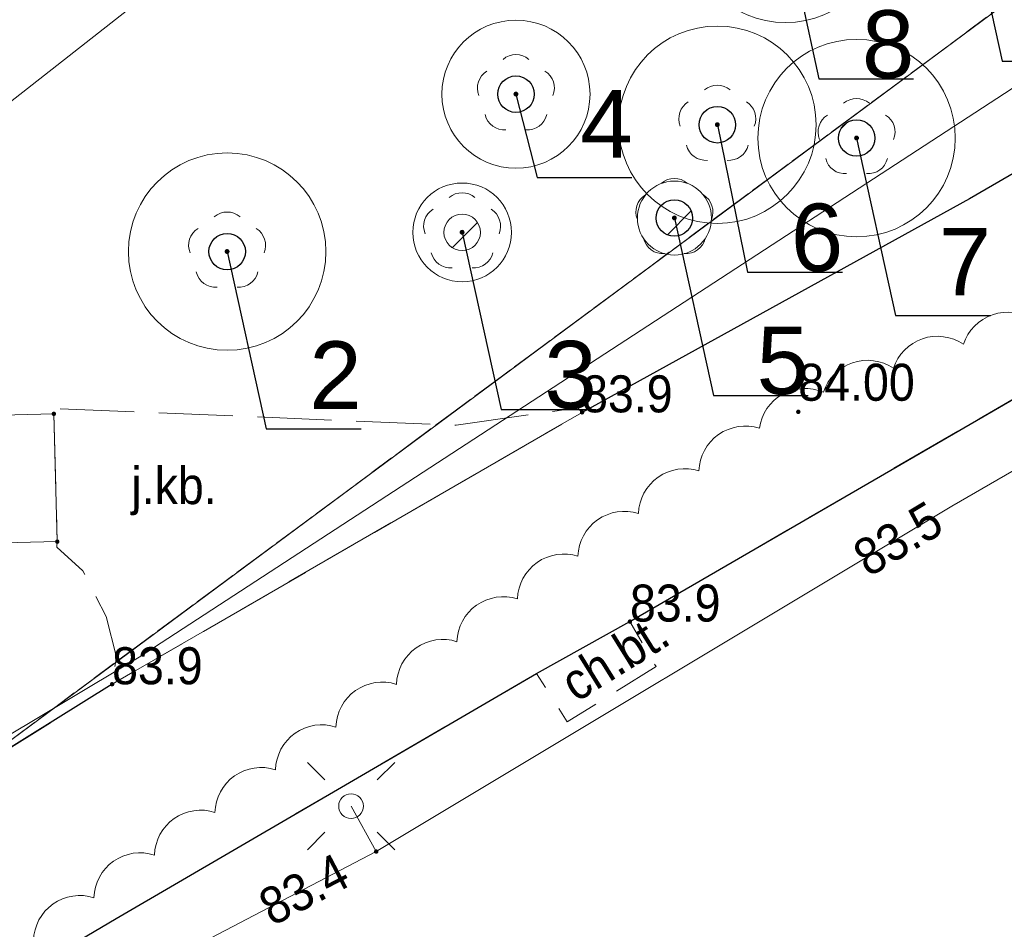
# Model space of a CAD drawing. Header units: metres. Extents: x 6540907 to 6541833, y 5893434 to 5894895.
# Tile 4 of 256: x 6540947 to 6540967, y 5893570 to 5893589. Entities that reach past the tile are written whole.
import ezdxf
from ezdxf import colors
from ezdxf.entities.mleader import LeaderData, LeaderLine
from ezdxf.enums import TextEntityAlignment as Align
from ezdxf.math import Vec2, Vec3

# ---------------------------------------------------------------- set-up
doc = ezdxf.new("R2010")
doc.units = ezdxf.units.M
doc.header["$MEASUREMENT"] = 0
for name, pattern in [('1.0_0.5', [1.5, 1, -0.5]), ('1.5_0.5', [2, 1.5, -0.5]), ('219-500', [0, 0]), ('egug-500', [1, 0.5, -0.5])]:
    doc.linetypes.add(name, pattern=pattern)
doc.layers.get('0').update_dxf_attribs({"color": 2, "linetype": 'CONTINUOUS', "lineweight": 5})
for name, color, linetype, lineweight in [('218-kontur użytku gruntowego', 251, 'CONTINUOUS', 9), ('219-działka ewidencyjna', 152, 'CONTINUOUS', 18), ('chodnik', 251, 'CONTINUOUS', 9), ('chodnik-Atr17', 251, 'CONTINUOUS', 9), ('drzewo liściaste', 251, 'CONTINUOUS', 9), ('jezdnia', 251, 'CONTINUOUS', 9), ('jezdnia-Atr17', 251, 'CONTINUOUS', 9), ('krawężnik', 251, 'CONTINUOUS', 9), ('latarnia', 251, 'CONTINUOUS', 9), ('pikieta naturalna', 251, 'CONTINUOUS', 9), ('pikieta naturalna-Atr2', 251, 'CONTINUOUS', 9), ('pikieta sztuczna', 251, 'CONTINUOUS', 9), ('pikieta sztuczna-Atr2', 251, 'CONTINUOUS', 9), ('pomost lub molo', 251, 'CONTINUOUS', 9), ('przewód elektroenergetyczny podziemny', 251, 'CONTINUOUS', 9), ('rzędna', 251, 'CONTINUOUS', 9), ('rzędna-Atr2', 251, 'CONTINUOUS', 9), ('woda stojąca', 251, 'CONTINUOUS', 9), ('z_g_drzewa do usuniecia', 10, 'CONTINUOUS', 20), ('z_i_drzewa_liściste_korony', 66, 'CONTINUOUS', 20), ('z_i_drzewa_opis', 7, 'CONTINUOUS', 25)]:
    doc.layers.add(name, color=color, linetype=linetype, lineweight=lineweight)
doc.layers.add('z_i_masywy_grupy', color=7, linetype='CONTINUOUS', lineweight=13, true_color=0x7f926c)
doc.styles.add('Opisowy', font='arial.ttf')
doc.styles.get("Standard").update_dxf_attribs({"font": 'Arial', "width": 0.75})

# ---------------------------------------------------------------- blocks, each defined once
blk = doc.blocks.new('PW01')
at = {"linetype": 'Continuous', "lineweight": 13}
h = blk.add_hatch(color=0, dxfattribs=at)
edge = h.paths.add_edge_path()
edge.add_arc((0, 0), 0.045, 0, 360)
blk = doc.blocks.new('SM01')
at = {"color": 0, "linetype": 'Continuous', "lineweight": 13}
for p, q in [((-0.53, 0.531), (-0.883, 0.884)), ((0.531, 0.531), (0.884, 0.884)), ((-0.53, -0.53), (-0.883, -0.883)), ((0.531, -0.53), (0.884, -0.883))]:
    blk.add_line(p, q, dxfattribs=at)
blk.add_circle((0, 0), 0.25, dxfattribs=at)
blk = doc.blocks.new('OP021')
at = {"linetype": 'Continuous', "lineweight": 13}
h = blk.add_hatch(color=0, dxfattribs=at)
edge = h.paths.add_edge_path()
edge.add_arc((0, 0), 0.05, 0, 360)
at = {"color": 0, "linetype": 'Continuous', "lineweight": 13}
for centre, start, end in [((0, 0.4), 49.272, 130.728), ((-0.38, 0.124), 121.308, 202.548), ((0.38, 0.124), 337.452, 58.692), ((-0.235, -0.324), 193.221, 274.871), ((0.235, -0.324), 265.129, 346.779)]:
    blk.add_arc(centre, 0.4, start, end, dxfattribs=at)
blk = doc.blocks.new('_None')
blk = doc.blocks.new('punkt')
h = blk.add_hatch()
h.set_pattern_fill('ANSI32', color=256, scale=0.2)
h.set_pattern_definition([(45, (-4781848.87, -5644337.08), (-1.34703841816, 1.34703841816), []), (45, (-4781847.972, -5644337.08), (-1.34703841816, 1.34703841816), [])])
edge = h.paths.add_edge_path()
edge.add_arc((0, 0), 0.243, 0, 360)
blk.add_circle((0, 0), 0.243)

msp = doc.modelspace()

# ---------------------------------------------------------------- linework, layer by layer
at = {"layer": '218-kontur użytku gruntowego', "linetype": 'egug-500', "lineweight": 18, "flags": 128}
for points in [[(6540986.55, 5893603.823), (6540919.14, 5893553.873)], [(6540919.14, 5893553.873), (6540986.55, 5893603.823)]]:
    msp.add_lwpolyline(points, dxfattribs=at)
at = {"layer": '219-działka ewidencyjna', "linetype": '219-500', "lineweight": 18, "flags": 128}
msp.add_lwpolyline([(6540986.55, 5893603.823), (6540919.14, 5893553.873)], dxfattribs=at)
at = {"layer": 'chodnik', "linetype": '1.0_0.5', "lineweight": 18, "flags": 128}
msp.add_lwpolyline([(6540959.24, 5893576.693), (6540957.35, 5893575.643), (6540957.97, 5893574.663), (6540959.77, 5893575.783)], close=True, dxfattribs=at)
at = {"layer": 'jezdnia', "linetype": '1.5_0.5', "lineweight": 18, "flags": 128}
for points in [[(6540921.23, 5893551.933), (6540924.81, 5893548.553), (6540929.08, 5893553.073), (6540942.44, 5893566.903), (6540948.83, 5893570.673), (6540957.35, 5893575.643), (6540959.24, 5893576.693), (6540967.4, 5893581.433), (6540969.59, 5893582.733), (6540972.14, 5893584.133), (6540973.93, 5893585.133), (6540977.19, 5893587.023), (6540983.03, 5893590.913), (6540987.16, 5893594.463), (6540988.5, 5893595.803), (6540993.97, 5893601.253), (6540998.31, 5893606.163), (6541001.31, 5893610.353), (6541002.44, 5893611.973), (6541003.89, 5893613.983), (6541005.24, 5893615.203), (6541007.68, 5893616.123), (6541010.72, 5893616.493), (6541014.25, 5893615.853), (6541018.77, 5893614.053), (6541020.68, 5893616.033), (6541015.79, 5893620.743), (6541014.35, 5893622.973), (6541014.44, 5893625.493), (6541015.79, 5893627.063), (6541031.2, 5893636.723), (6541029.11, 5893639.573), (6541014.27, 5893631.143), (6541013.09, 5893631.253), (6541012.73, 5893632.283), (6541014.9, 5893639.033), (6541015.56, 5893640.763), (6541016.28, 5893642.473), (6541018.17, 5893645.953), (6541014.81, 5893647.663), (6541010.45, 5893637.273), (6541005.96, 5893626.093), (6541002.87, 5893619.843), (6540997.93, 5893612.263), (6540994.91, 5893608.243), (6540988.4, 5893601.173), (6540982.23, 5893595.403), (6540975.63, 5893590.783), (6540966.12, 5893585.263), (6540958.27, 5893580.933), (6540948.75, 5893575.423), (6540936.8, 5893567.973), (6540932.82, 5893564.933)], [(6540947.57, 5893580.903), (6540947.64, 5893578.313), (6540947.63, 5893578.203), (6540948.16, 5893577.723), (6540948.63, 5893576.793), (6540948.84, 5893575.973), (6540948.75, 5893575.423), (6540958.27, 5893580.933), (6540958.18, 5893581.023), (6540955.72, 5893580.673), (6540947.56, 5893581.013)]]:
    msp.add_lwpolyline(points, close=True, dxfattribs=at)
at = {"layer": 'krawężnik', "linetype": 'Continuous', "lineweight": 25, "flags": 128}
for points in [[(6541014.81, 5893647.663), (6541010.45, 5893637.273), (6541005.96, 5893626.093), (6541002.87, 5893619.843), (6540997.93, 5893612.263), (6540994.91, 5893608.243), (6540988.4, 5893601.173), (6540982.23, 5893595.403), (6540975.63, 5893590.783), (6540966.12, 5893585.263), (6540958.27, 5893580.933)], [(6540924.81, 5893548.553), (6540929.08, 5893553.073), (6540942.44, 5893566.903), (6540948.83, 5893570.673), (6540957.35, 5893575.643), (6540959.24, 5893576.693), (6540967.4, 5893581.433), (6540969.59, 5893582.733), (6540972.14, 5893584.133), (6540973.93, 5893585.133), (6540977.19, 5893587.023), (6540983.03, 5893590.913), (6540987.16, 5893594.463), (6540988.5, 5893595.803), (6540993.97, 5893601.253), (6540998.31, 5893606.163), (6541001.31, 5893610.353), (6541002.44, 5893611.973), (6541003.89, 5893613.983), (6541005.24, 5893615.203), (6541007.68, 5893616.123), (6541010.72, 5893616.493), (6541014.25, 5893615.853), (6541018.77, 5893614.053)], [(6540948.75, 5893575.423), (6540936.8, 5893567.973), (6540932.82, 5893564.933), (6540921.23, 5893551.933)]]:
    msp.add_lwpolyline(points, dxfattribs=at)
at = {"layer": 'pomost lub molo', "linetype": 'Continuous', "lineweight": 18, "flags": 128}
for points in [[(6540947.64, 5893578.313), (6540947.57, 5893580.903), (6540920.64, 5893580.213), (6540907.06, 5893579.85)], [(6540907.06, 5893577.29), (6540920.62, 5893577.643), (6540947.64, 5893578.313)]]:
    msp.add_lwpolyline(points, dxfattribs=at)
at = {"layer": 'przewód elektroenergetyczny podziemny', "linetype": 'Continuous', "lineweight": 18, "flags": 128}
for points in [[(6540949.3, 5893575.973), (6540983.91, 5893598.533), (6540995.37, 5893610.173), (6541000.93, 5893619.413), (6541019.64, 5893635.093)], [(6540953.59, 5893572.953), (6540954.1, 5893572.033), (6540965.76, 5893579.033), (6540967.15, 5893579.833), (6540968.86, 5893579.673), (6540971.41, 5893581.263), (6540972.95, 5893583.193), (6540974.46, 5893584.073), (6540976.09, 5893585.773), (6540978.74, 5893586.783), (6540981.03, 5893588.543), (6540984.37, 5893589.993), (6540988.17, 5893593.093), (6540990.95, 5893595.373), (6540992.77, 5893597.893), (6540995.48, 5893600.373), (6540998.04, 5893603.413), (6540997.07, 5893604.133)], [(6540927.02, 5893559.333), (6540931.21, 5893565.173), (6540931.69, 5893565.473), (6540935.23, 5893567.543), (6540949.3, 5893575.973)], [(6540916.99, 5893539.103), (6540916.14, 5893539.713), (6540923.76, 5893548.613), (6540925.86, 5893548.813), (6540935.31, 5893558.673), (6540939.01, 5893562.573), (6540943.19, 5893566.323), (6540954.1, 5893572.033), (6540953.59, 5893572.953)]]:
    msp.add_lwpolyline(points, dxfattribs=at)
at = {"layer": 'woda stojąca', "linetype": 'Continuous', "lineweight": 18, "flags": 128}
msp.add_lwpolyline([(6540907.06, 5893551.52), (6540908.8, 5893553.343), (6540915.93, 5893559.893), (6540921.96, 5893564.723), (6540933.44, 5893577.593), (6540944.84, 5893585.783), (6540956.32, 5893594.783), (6540968.69, 5893605.193), (6540976.33, 5893611.183), (6540989.91, 5893626.723), (6540994.84, 5893634.553), (6541002.18, 5893649.033), (6541014.56, 5893655.533), (6541020.38, 5893659.203), (6541022.69, 5893664.113), (6541025.77, 5893665.143), (6541033.93, 5893669.823), (6541046.31, 5893678.023), (6541063.19, 5893689.683), (6541068.21, 5893694.263), (6541072.59, 5893699.483), (6541074.57, 5893702.573), (6541086.39, 5893706.053)], dxfattribs=at)
at = {"layer": 'z_g_drzewa do usuniecia', "linetype": 'Continuous'}
msp.add_circle((6540955.841, 5893584.581), 1, dxfattribs=at)
at = {"layer": 'z_i_drzewa_liściste_korony', "linetype": 'Continuous'}
for centre, radius in [((6540962.391, 5893590.831), 2), ((6540956.931, 5893587.381), 1.5), ((6540961.011, 5893586.761), 2), ((6540963.831, 5893586.491), 2), ((6540951.081, 5893584.191), 2), ((6540960.141, 5893584.871), 0.75)]:
    msp.add_circle(centre, radius, dxfattribs=at)
at = {"layer": 'z_i_masywy_grupy', "linetype": 'Continuous'}
msp.add_lwpolyline([(6540967.415, 5893582.799, 0.5), (6540965.996, 5893582.313, 0.5), (6540964.577, 5893581.826, 0.5), (6540963.159, 5893581.34, 0.5), (6540961.864, 5893580.61, 0.5), (6540960.638, 5893579.745, 0.5), (6540959.413, 5893578.881, 0.5), (6540958.187, 5893578.016, 0.5), (6540956.961, 5893577.151, 0.5), (6540955.736, 5893576.286, 0.5), (6540954.51, 5893575.421, 0.5), (6540953.285, 5893574.556, 0.5), (6540952.059, 5893573.691, 0.5), (6540950.834, 5893572.826, 0.5), (6540949.608, 5893571.962, 0.5), (6540948.382, 5893571.097, 0.5), (6540947.157, 5893570.232, 0.5)], format="xyb", dxfattribs=at)

# ---------------------------------------------------------------- block references
at = {"layer": 'drzewo liściaste', "linetype": 'Continuous', "lineweight": 18}
for p in [(6540956.93, 5893587.383), (6540956.93, 5893587.383), (6540956.93, 5893587.383), (6540961.01, 5893586.763), (6540961.01, 5893586.763), (6540961.01, 5893586.763), (6540963.83, 5893586.493), (6540963.83, 5893586.493), (6540963.83, 5893586.493), (6540960.14, 5893584.873), (6540960.14, 5893584.873), (6540960.14, 5893584.873), (6540955.84, 5893584.583), (6540955.84, 5893584.583), (6540955.84, 5893584.583), (6540951.08, 5893584.193), (6540951.08, 5893584.193), (6540951.08, 5893584.193)]:
    msp.add_blockref('OP021', p, dxfattribs=at)
at = {"layer": 'latarnia', "linetype": 'Continuous', "lineweight": 18}
msp.add_blockref('SM01', (6540953.59, 5893572.953), dxfattribs=at)
at = {"layer": 'pikieta naturalna', "linetype": 'Continuous', "lineweight": 13}
for p in [(6540958.27, 5893580.933), (6540959.24, 5893576.693), (6540948.75, 5893575.423)]:
    msp.add_blockref('PW01', p, dxfattribs=at)
at = {"layer": 'pikieta sztuczna', "linetype": 'Continuous', "lineweight": 13}
for p in [(6540947.57, 5893580.903), (6540962.65, 5893580.943), (6540947.64, 5893578.313)]:
    msp.add_blockref('PW01', p, dxfattribs=at)
at = {"layer": 'rzędna', "linetype": 'Continuous', "lineweight": 18}
msp.add_blockref('PW01', (6540954.1, 5893572.033), dxfattribs=at)
at = {"layer": 'z_g_drzewa do usuniecia', "ltscale": 0.01, "xscale": 1.520278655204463, "yscale": 1.520278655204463, "zscale": 1.520278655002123}
msp.add_blockref('punkt', (6540955.841, 5893584.581), dxfattribs=at)
at = {"layer": 'z_i_drzewa_opis', "ltscale": 0.01, "xscale": 1.520278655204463, "yscale": 1.520278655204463, "zscale": 1.520278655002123}
for p in [(6540956.931, 5893587.381), (6540961.011, 5893586.761), (6540963.831, 5893586.491), (6540960.141, 5893584.871), (6540951.081, 5893584.191)]:
    msp.add_blockref('punkt', p, dxfattribs=at)

# ---------------------------------------------------------------- texts
at = {"layer": 'chodnik-Atr17', "width": 0.9}
msp.add_text('ch.bt.', height=0.75, rotation=31.891, dxfattribs=at).set_placement((6540958.15, 5893575.043))
at = {"layer": 'jezdnia-Atr17', "width": 0.9}
msp.add_text('j.kb.', height=0.75, dxfattribs=at).set_placement((6540949.14, 5893579.073))
at = {"layer": 'pikieta naturalna-Atr2', "width": 0.9}
for p in [(6540958.27, 5893580.933), (6540959.24, 5893576.693), (6540948.75, 5893575.423)]:
    msp.add_text('83.9', height=0.75, dxfattribs=at).set_placement(p)
at = {"layer": 'pikieta sztuczna-Atr2', "width": 0.9}
msp.add_text('84.00', height=0.75, dxfattribs=at).set_placement((6540962.65, 5893580.943), align=Align.BOTTOM_LEFT)
at = {"layer": 'rzędna-Atr2', "width": 0.9}
for s, rotation, p in [('83.5', 30.978, (6540963.88, 5893577.903)), ('83.4', 27.626, (6540951.82, 5893570.843))]:
    msp.add_text(s, height=0.75, rotation=rotation, dxfattribs=at).set_placement(p, align=Align.MIDDLE_LEFT)

# ---------------------------------------------------------------- leaders
at = {"layer": 'z_g_drzewa do usuniecia'}
ml = msp.add_multileader_mtext('Standard', dxfattribs=at)
ml.set_content('3', color=256, style='Opisowy')
ml.set_leader_properties()
ml.set_arrow_properties(name='NONE')
ml.build(insert=Vec2(0, 0))
ml.multileader.update_dxf_attribs({"has_dogleg": 0, "text_left_attachment_type": 6, "text_right_attachment_type": 5, "text_top_attachment_type": 0, "text_bottom_attachment_type": 0, "dogleg_length": 1.914, "arrow_head_size": 7.005})
ctx = ml.context
ctx.base_point, ctx.char_height, ctx.arrow_head_size, ctx.landing_gap_size, ctx.plane_origin = Vec3(6540956.63, 5893580.988), 1.368, 7.005, 0.876, Vec3(6540949.258, 5893576.604)
ctx.left_attachment, ctx.right_attachment, ctx.attachment_type = 6, 5, 2
notes = []
notes.append((ctx, [(1, (1, 1, 0), (6540953.589, 5893580.988), (1, 0), 3.041, [(0, [(6540955.841, 5893584.581), (6540956.63, 5893580.988), (6540956.63, 5893580.988), (6540956.63, 5893580.988), (6540956.63, 5893580.988), (6540956.63, 5893580.988), (6540956.63, 5893580.988), (6540956.63, 5893580.988), (6540956.63, 5893580.988), (6540956.63, 5893580.988), (6540956.63, 5893580.988), (6540956.63, 5893580.988), (6540956.63, 5893580.988), (6540956.63, 5893580.988), (6540956.63, 5893580.988), (6540956.63, 5893580.988), (6540956.63, 5893580.988), (6540956.63, 5893580.988), (6540956.63, 5893580.988), (6540956.63, 5893580.988), (6540956.63, 5893580.988), (6540956.63, 5893580.988), (6540956.63, 5893580.988), (6540956.63, 5893580.988), (6540956.63, 5893580.988), (6540956.63, 5893580.988), (6540956.63, 5893580.988), (6540956.63, 5893580.988), (6540956.63, 5893580.988), (6540956.63, 5893580.988), (6540956.63, 5893580.988), (6540956.63, 5893580.988), (6540956.63, 5893580.988), (6540956.63, 5893580.988), (6540956.63, 5893580.988), (6540956.63, 5893580.988), (6540956.63, 5893580.988), (6540956.63, 5893580.988), (6540956.63, 5893580.988), (6540956.63, 5893580.988), (6540956.63, 5893580.988), (6540956.63, 5893580.988), (6540956.63, 5893580.988), (6540956.63, 5893580.988), (6540956.63, 5893580.988), (6540956.63, 5893580.988), (6540956.63, 5893580.988), (6540956.63, 5893580.988), (6540956.63, 5893580.988), (6540956.63, 5893580.988), (6540956.63, 5893580.988), (6540956.63, 5893580.988), (6540956.63, 5893580.988), (6540956.63, 5893580.988), (6540956.63, 5893580.988), (6540956.63, 5893580.988), (6540956.63, 5893580.988), (6540956.63, 5893580.988), (6540956.63, 5893580.988), (6540956.63, 5893580.988), (6540956.63, 5893580.988), (6540956.63, 5893580.988), (6540956.63, 5893580.988), (6540956.63, 5893580.988), (6540956.63, 5893580.988), (6540956.63, 5893580.988), (6540956.63, 5893580.988), (6540956.63, 5893580.988), (6540956.63, 5893580.988), (6540956.63, 5893580.988), (6540956.63, 5893580.988), (6540956.63, 5893580.988), (6540956.63, 5893580.988), (6540956.63, 5893580.988), (6540956.63, 5893580.988), (6540956.63, 5893580.988), (6540956.63, 5893580.988), (6540956.63, 5893580.988), (6540956.63, 5893580.988), (6540956.63, 5893580.988), (6540956.63, 5893580.988), (6540956.63, 5893580.988), (6540956.63, 5893580.988), (6540956.63, 5893580.988), (6540956.63, 5893580.988), (6540956.63, 5893580.988), (6540956.63, 5893580.988), (6540956.63, 5893580.988), (6540956.63, 5893580.988), (6540956.63, 5893580.988), (6540956.63, 5893580.988), (6540956.63, 5893580.988), (6540956.63, 5893580.988), (6540956.63, 5893580.988), (6540956.63, 5893580.988), (6540956.63, 5893580.988), (6540956.63, 5893580.988), (6540956.63, 5893580.988), (6540956.63, 5893580.988), (6540956.63, 5893580.988), (6540956.63, 5893580.988), (6540956.63, 5893580.988), (6540956.63, 5893580.988), (6540956.63, 5893580.988), (6540956.63, 5893580.988), (6540956.63, 5893580.988), (6540956.63, 5893580.988), (6540956.63, 5893580.988), (6540956.63, 5893580.988), (6540956.63, 5893580.988), (6540956.63, 5893580.988), (6540956.63, 5893580.988), (6540956.63, 5893580.988), (6540956.63, 5893580.988), (6540956.63, 5893580.988), (6540956.63, 5893580.988), (6540956.63, 5893580.988), (6540956.63, 5893580.988), (6540956.63, 5893580.988), (6540956.63, 5893580.988), (6540956.63, 5893580.988), (6540956.63, 5893580.988), (6540956.63, 5893580.988), (6540956.63, 5893580.988), (6540956.63, 5893580.988), (6540956.63, 5893580.988)], 256, [])])]))
ctx.mtext.insert, ctx.mtext.flow_direction = Vec3(6540957.505, 5893582.381), 5
at = {"layer": 'z_i_drzewa_opis'}
ml = msp.add_multileader_mtext('Standard', dxfattribs=at)
ml.set_content('9', color=256, style='Opisowy')
ml.set_leader_properties()
ml.set_arrow_properties(name='NONE')
ml.build(insert=Vec2(0, 0))
ml.multileader.update_dxf_attribs({"has_dogleg": 0, "text_left_attachment_type": 6, "text_right_attachment_type": 5, "text_top_attachment_type": 0, "text_bottom_attachment_type": 0, "dogleg_length": 1.914, "arrow_head_size": 7.005})
ctx = ml.context
ctx.base_point, ctx.char_height, ctx.arrow_head_size, ctx.landing_gap_size, ctx.plane_origin = Vec3(6540966.78, 5893588.048), 1.368, 7.005, 0.876, Vec3(6540959.408, 5893583.664)
ctx.left_attachment, ctx.right_attachment, ctx.attachment_type = 6, 5, 2
notes.append((ctx, [(1, (1, 1, 0), (6540963.739, 5893588.048), (1, 0), 3.041, [(0, [(6540965.991, 5893591.641), (6540966.78, 5893588.048), (6540966.78, 5893588.048), (6540966.78, 5893588.048), (6540966.78, 5893588.048), (6540966.78, 5893588.048), (6540966.78, 5893588.048), (6540966.78, 5893588.048), (6540966.78, 5893588.048), (6540966.78, 5893588.048), (6540966.78, 5893588.048), (6540966.78, 5893588.048), (6540966.78, 5893588.048), (6540966.78, 5893588.048), (6540966.78, 5893588.048), (6540966.78, 5893588.048), (6540966.78, 5893588.048), (6540966.78, 5893588.048), (6540966.78, 5893588.048), (6540966.78, 5893588.048), (6540966.78, 5893588.048), (6540966.78, 5893588.048), (6540966.78, 5893588.048), (6540966.78, 5893588.048), (6540966.78, 5893588.048), (6540966.78, 5893588.048), (6540966.78, 5893588.048), (6540966.78, 5893588.048), (6540966.78, 5893588.048), (6540966.78, 5893588.048), (6540966.78, 5893588.048), (6540966.78, 5893588.048), (6540966.78, 5893588.048), (6540966.78, 5893588.048), (6540966.78, 5893588.048), (6540966.78, 5893588.048), (6540966.78, 5893588.048), (6540966.78, 5893588.048), (6540966.78, 5893588.048), (6540966.78, 5893588.048), (6540966.78, 5893588.048), (6540966.78, 5893588.048), (6540966.78, 5893588.048), (6540966.78, 5893588.048), (6540966.78, 5893588.048), (6540966.78, 5893588.048), (6540966.78, 5893588.048), (6540966.78, 5893588.048), (6540966.78, 5893588.048), (6540966.78, 5893588.048), (6540966.78, 5893588.048), (6540966.78, 5893588.048), (6540966.78, 5893588.048), (6540966.78, 5893588.048), (6540966.78, 5893588.048), (6540966.78, 5893588.048), (6540966.78, 5893588.048), (6540966.78, 5893588.048), (6540966.78, 5893588.048), (6540966.78, 5893588.048), (6540966.78, 5893588.048), (6540966.78, 5893588.048), (6540966.78, 5893588.048), (6540966.78, 5893588.048), (6540966.78, 5893588.048), (6540966.78, 5893588.048), (6540966.78, 5893588.048), (6540966.78, 5893588.048), (6540966.78, 5893588.048), (6540966.78, 5893588.048), (6540966.78, 5893588.048), (6540966.78, 5893588.048), (6540966.78, 5893588.048), (6540966.78, 5893588.048), (6540966.78, 5893588.048), (6540966.78, 5893588.048), (6540966.78, 5893588.048), (6540966.78, 5893588.048), (6540966.78, 5893588.048), (6540966.78, 5893588.048), (6540966.78, 5893588.048), (6540966.78, 5893588.048), (6540966.78, 5893588.048), (6540966.78, 5893588.048), (6540966.78, 5893588.048), (6540966.78, 5893588.048), (6540966.78, 5893588.048), (6540966.78, 5893588.048), (6540966.78, 5893588.048), (6540966.78, 5893588.048), (6540966.78, 5893588.048), (6540966.78, 5893588.048), (6540966.78, 5893588.048), (6540966.78, 5893588.048), (6540966.78, 5893588.048), (6540966.78, 5893588.048), (6540966.78, 5893588.048), (6540966.78, 5893588.048), (6540966.78, 5893588.048), (6540966.78, 5893588.048), (6540966.78, 5893588.048), (6540966.78, 5893588.048), (6540966.78, 5893588.048), (6540966.78, 5893588.048), (6540966.78, 5893588.048), (6540966.78, 5893588.048), (6540966.78, 5893588.048), (6540966.78, 5893588.048), (6540966.78, 5893588.048), (6540966.78, 5893588.048), (6540966.78, 5893588.048), (6540966.78, 5893588.048), (6540966.78, 5893588.048), (6540966.78, 5893588.048), (6540966.78, 5893588.048), (6540966.78, 5893588.048), (6540966.78, 5893588.048), (6540966.78, 5893588.048), (6540966.78, 5893588.048), (6540966.78, 5893588.048), (6540966.78, 5893588.048), (6540966.78, 5893588.048), (6540966.78, 5893588.048), (6540966.78, 5893588.048), (6540966.78, 5893588.048), (6540966.78, 5893588.048)], 256, [])])]))
ctx.mtext.insert, ctx.mtext.flow_direction = Vec3(6540967.655, 5893589.44), 5
ml = msp.add_multileader_mtext('Standard', dxfattribs=at)
ml.set_content('8', color=256, style='Opisowy')
ml.set_leader_properties()
ml.set_arrow_properties(name='NONE')
ml.build(insert=Vec2(0, 0))
ml.multileader.update_dxf_attribs({"has_dogleg": 0, "text_left_attachment_type": 6, "text_right_attachment_type": 5, "text_top_attachment_type": 0, "text_bottom_attachment_type": 0, "dogleg_length": 1.914, "arrow_head_size": 7.005})
ctx = ml.context
ctx.base_point, ctx.char_height, ctx.arrow_head_size, ctx.landing_gap_size, ctx.plane_origin = Vec3(6540963.063, 5893587.69), 1.368, 7.005, 0.876, Vec3(6540955.808, 5893582.854)
ctx.left_attachment, ctx.right_attachment, ctx.attachment_type = 6, 5, 2
notes.append((ctx, [(1, (1, 1, 0), (6540960.022, 5893587.69), (1, 0), 3.041, [(0, [(6540962.391, 5893590.831), (6540963.063, 5893587.69), (6540963.063, 5893587.69), (6540963.063, 5893587.69), (6540963.063, 5893587.69), (6540963.063, 5893587.69), (6540963.063, 5893587.69), (6540963.063, 5893587.69), (6540963.063, 5893587.69), (6540963.063, 5893587.69), (6540963.063, 5893587.69), (6540963.063, 5893587.69), (6540963.063, 5893587.69), (6540963.063, 5893587.69), (6540963.063, 5893587.69), (6540963.063, 5893587.69), (6540963.063, 5893587.69), (6540963.063, 5893587.69), (6540963.063, 5893587.69), (6540963.063, 5893587.69), (6540963.063, 5893587.69), (6540963.063, 5893587.69), (6540963.063, 5893587.69), (6540963.063, 5893587.69), (6540963.063, 5893587.69), (6540963.063, 5893587.69), (6540963.063, 5893587.69), (6540963.063, 5893587.69), (6540963.063, 5893587.69), (6540963.063, 5893587.69), (6540963.063, 5893587.69), (6540963.063, 5893587.69), (6540963.063, 5893587.69), (6540963.063, 5893587.69), (6540963.063, 5893587.69), (6540963.063, 5893587.69), (6540963.063, 5893587.69), (6540963.063, 5893587.69), (6540963.063, 5893587.69), (6540963.063, 5893587.69), (6540963.063, 5893587.69), (6540963.063, 5893587.69), (6540963.063, 5893587.69), (6540963.063, 5893587.69), (6540963.063, 5893587.69), (6540963.063, 5893587.69), (6540963.063, 5893587.69), (6540963.063, 5893587.69), (6540963.063, 5893587.69), (6540963.063, 5893587.69), (6540963.063, 5893587.69), (6540963.063, 5893587.69), (6540963.063, 5893587.69), (6540963.063, 5893587.69), (6540963.063, 5893587.69), (6540963.063, 5893587.69), (6540963.063, 5893587.69), (6540963.063, 5893587.69), (6540963.063, 5893587.69), (6540963.063, 5893587.69), (6540963.063, 5893587.69), (6540963.063, 5893587.69), (6540963.063, 5893587.69), (6540963.063, 5893587.69), (6540963.063, 5893587.69), (6540963.063, 5893587.69), (6540963.063, 5893587.69), (6540963.063, 5893587.69), (6540963.063, 5893587.69), (6540963.063, 5893587.69), (6540963.063, 5893587.69), (6540963.063, 5893587.69), (6540963.063, 5893587.69), (6540963.063, 5893587.69), (6540963.063, 5893587.69), (6540963.063, 5893587.69), (6540963.063, 5893587.69), (6540963.063, 5893587.69), (6540963.063, 5893587.69), (6540963.063, 5893587.69), (6540963.063, 5893587.69), (6540963.063, 5893587.69), (6540963.063, 5893587.69), (6540963.063, 5893587.69), (6540963.063, 5893587.69), (6540963.063, 5893587.69), (6540963.063, 5893587.69), (6540963.063, 5893587.69), (6540963.063, 5893587.69), (6540963.063, 5893587.69), (6540963.063, 5893587.69), (6540963.063, 5893587.69), (6540963.063, 5893587.69), (6540963.063, 5893587.69), (6540963.063, 5893587.69), (6540963.063, 5893587.69), (6540963.063, 5893587.69), (6540963.063, 5893587.69), (6540963.063, 5893587.69), (6540963.063, 5893587.69), (6540963.063, 5893587.69), (6540963.063, 5893587.69), (6540963.063, 5893587.69), (6540963.063, 5893587.69), (6540963.063, 5893587.69), (6540963.063, 5893587.69), (6540963.063, 5893587.69), (6540963.063, 5893587.69), (6540963.063, 5893587.69), (6540963.063, 5893587.69), (6540963.063, 5893587.69), (6540963.063, 5893587.69), (6540963.063, 5893587.69), (6540963.063, 5893587.69), (6540963.063, 5893587.69), (6540963.063, 5893587.69), (6540963.063, 5893587.69), (6540963.063, 5893587.69), (6540963.063, 5893587.69), (6540963.063, 5893587.69), (6540963.063, 5893587.69), (6540963.063, 5893587.69), (6540963.063, 5893587.69), (6540963.063, 5893587.69), (6540963.063, 5893587.69), (6540963.063, 5893587.69)], 256, [])])]))
ctx.mtext.insert, ctx.mtext.flow_direction = Vec3(6540963.938, 5893589.081), 5
ml = msp.add_multileader_mtext('Standard', dxfattribs=at)
ml.set_content('4', color=256, style='Opisowy')
ml.set_leader_properties()
ml.set_arrow_properties(name='NONE')
ml.build(insert=Vec2(0, 0))
ml.multileader.update_dxf_attribs({"has_dogleg": 0, "text_left_attachment_type": 6, "text_right_attachment_type": 5, "text_top_attachment_type": 0, "text_bottom_attachment_type": 0, "dogleg_length": 1.914, "arrow_head_size": 7.005})
ctx = ml.context
ctx.base_point, ctx.char_height, ctx.arrow_head_size, ctx.landing_gap_size, ctx.plane_origin = Vec3(6540957.358, 5893585.69), 1.368, 7.005, 0.876, Vec3(6540950.348, 5893579.404)
ctx.left_attachment, ctx.right_attachment, ctx.attachment_type = 6, 5, 2
notes.append((ctx, [(1, (1, 1, 0), (6540954.317, 5893585.69), (1, 0), 3.041, [(0, [(6540956.931, 5893587.381), (6540957.358, 5893585.69), (6540957.358, 5893585.69), (6540957.358, 5893585.69), (6540957.358, 5893585.69), (6540957.358, 5893585.69), (6540957.358, 5893585.69), (6540957.358, 5893585.69), (6540957.358, 5893585.69), (6540957.358, 5893585.69), (6540957.358, 5893585.69), (6540957.358, 5893585.69), (6540957.358, 5893585.69), (6540957.358, 5893585.69), (6540957.358, 5893585.69), (6540957.358, 5893585.69), (6540957.358, 5893585.69), (6540957.358, 5893585.69), (6540957.358, 5893585.69), (6540957.358, 5893585.69), (6540957.358, 5893585.69), (6540957.358, 5893585.69), (6540957.358, 5893585.69), (6540957.358, 5893585.69), (6540957.358, 5893585.69), (6540957.358, 5893585.69), (6540957.358, 5893585.69), (6540957.358, 5893585.69), (6540957.358, 5893585.69), (6540957.358, 5893585.69), (6540957.358, 5893585.69), (6540957.358, 5893585.69), (6540957.358, 5893585.69), (6540957.358, 5893585.69), (6540957.358, 5893585.69), (6540957.358, 5893585.69), (6540957.358, 5893585.69), (6540957.358, 5893585.69), (6540957.358, 5893585.69), (6540957.358, 5893585.69), (6540957.358, 5893585.69), (6540957.358, 5893585.69), (6540957.358, 5893585.69), (6540957.358, 5893585.69), (6540957.358, 5893585.69), (6540957.358, 5893585.69), (6540957.358, 5893585.69), (6540957.358, 5893585.69), (6540957.358, 5893585.69), (6540957.358, 5893585.69), (6540957.358, 5893585.69), (6540957.358, 5893585.69), (6540957.358, 5893585.69), (6540957.358, 5893585.69), (6540957.358, 5893585.69), (6540957.358, 5893585.69), (6540957.358, 5893585.69), (6540957.358, 5893585.69), (6540957.358, 5893585.69), (6540957.358, 5893585.69), (6540957.358, 5893585.69), (6540957.358, 5893585.69), (6540957.358, 5893585.69), (6540957.358, 5893585.69), (6540957.358, 5893585.69), (6540957.358, 5893585.69), (6540957.358, 5893585.69), (6540957.358, 5893585.69), (6540957.358, 5893585.69), (6540957.358, 5893585.69), (6540957.358, 5893585.69), (6540957.358, 5893585.69), (6540957.358, 5893585.69), (6540957.358, 5893585.69), (6540957.358, 5893585.69), (6540957.358, 5893585.69), (6540957.358, 5893585.69), (6540957.358, 5893585.69), (6540957.358, 5893585.69), (6540957.358, 5893585.69), (6540957.358, 5893585.69), (6540957.358, 5893585.69), (6540957.358, 5893585.69), (6540957.358, 5893585.69), (6540957.358, 5893585.69), (6540957.358, 5893585.69), (6540957.358, 5893585.69), (6540957.358, 5893585.69), (6540957.358, 5893585.69), (6540957.358, 5893585.69), (6540957.358, 5893585.69), (6540957.358, 5893585.69), (6540957.358, 5893585.69), (6540957.358, 5893585.69), (6540957.358, 5893585.69), (6540957.358, 5893585.69), (6540957.358, 5893585.69), (6540957.358, 5893585.69), (6540957.358, 5893585.69), (6540957.358, 5893585.69), (6540957.358, 5893585.69), (6540957.358, 5893585.69), (6540957.358, 5893585.69), (6540957.358, 5893585.69), (6540957.358, 5893585.69), (6540957.358, 5893585.69), (6540957.358, 5893585.69), (6540957.358, 5893585.69), (6540957.358, 5893585.69), (6540957.358, 5893585.69), (6540957.358, 5893585.69), (6540957.358, 5893585.69), (6540957.358, 5893585.69), (6540957.358, 5893585.69), (6540957.358, 5893585.69), (6540957.358, 5893585.69), (6540957.358, 5893585.69), (6540957.358, 5893585.69), (6540957.358, 5893585.69), (6540957.358, 5893585.69), (6540957.358, 5893585.69), (6540957.358, 5893585.69), (6540957.358, 5893585.69), (6540957.358, 5893585.69), (6540957.358, 5893585.69), (6540957.358, 5893585.69)], 256, [])])]))
ctx.mtext.insert, ctx.mtext.flow_direction = Vec3(6540958.234, 5893587.464), 5
ml = msp.add_multileader_mtext('Standard', dxfattribs=at)
ml.set_content('6', color=256, style='Opisowy')
ml.set_leader_properties()
ml.set_arrow_properties(name='NONE')
ml.build(insert=Vec2(0, 0))
ml.multileader.update_dxf_attribs({"has_dogleg": 0, "text_left_attachment_type": 6, "text_right_attachment_type": 5, "text_top_attachment_type": 0, "text_bottom_attachment_type": 0, "dogleg_length": 1.914, "arrow_head_size": 7.005})
ctx = ml.context
ctx.base_point, ctx.char_height, ctx.arrow_head_size, ctx.landing_gap_size, ctx.plane_origin = Vec3(6540961.623, 5893583.771), 1.368, 7.005, 0.876, Vec3(6540954.428, 5893578.784)
ctx.left_attachment, ctx.right_attachment, ctx.attachment_type = 6, 5, 2
notes.append((ctx, [(1, (1, 1, 0), (6540958.583, 5893583.771), (1, 0), 3.041, [(0, [(6540961.011, 5893586.761), (6540961.623, 5893583.771), (6540961.623, 5893583.771), (6540961.623, 5893583.771), (6540961.623, 5893583.771), (6540961.623, 5893583.771), (6540961.623, 5893583.771), (6540961.623, 5893583.771), (6540961.623, 5893583.771), (6540961.623, 5893583.771), (6540961.623, 5893583.771), (6540961.623, 5893583.771), (6540961.623, 5893583.771), (6540961.623, 5893583.771), (6540961.623, 5893583.771), (6540961.623, 5893583.771), (6540961.623, 5893583.771), (6540961.623, 5893583.771), (6540961.623, 5893583.771), (6540961.623, 5893583.771), (6540961.623, 5893583.771), (6540961.623, 5893583.771), (6540961.623, 5893583.771), (6540961.623, 5893583.771), (6540961.623, 5893583.771), (6540961.623, 5893583.771), (6540961.623, 5893583.771), (6540961.623, 5893583.771), (6540961.623, 5893583.771), (6540961.623, 5893583.771), (6540961.623, 5893583.771), (6540961.623, 5893583.771), (6540961.623, 5893583.771), (6540961.623, 5893583.771), (6540961.623, 5893583.771), (6540961.623, 5893583.771), (6540961.623, 5893583.771), (6540961.623, 5893583.771), (6540961.623, 5893583.771), (6540961.623, 5893583.771), (6540961.623, 5893583.771), (6540961.623, 5893583.771), (6540961.623, 5893583.771), (6540961.623, 5893583.771), (6540961.623, 5893583.771), (6540961.623, 5893583.771), (6540961.623, 5893583.771), (6540961.623, 5893583.771), (6540961.623, 5893583.771), (6540961.623, 5893583.771), (6540961.623, 5893583.771), (6540961.623, 5893583.771), (6540961.623, 5893583.771), (6540961.623, 5893583.771), (6540961.623, 5893583.771), (6540961.623, 5893583.771), (6540961.623, 5893583.771), (6540961.623, 5893583.771), (6540961.623, 5893583.771), (6540961.623, 5893583.771), (6540961.623, 5893583.771), (6540961.623, 5893583.771), (6540961.623, 5893583.771), (6540961.623, 5893583.771), (6540961.623, 5893583.771), (6540961.623, 5893583.771), (6540961.623, 5893583.771), (6540961.623, 5893583.771), (6540961.623, 5893583.771), (6540961.623, 5893583.771), (6540961.623, 5893583.771), (6540961.623, 5893583.771), (6540961.623, 5893583.771), (6540961.623, 5893583.771), (6540961.623, 5893583.771), (6540961.623, 5893583.771), (6540961.623, 5893583.771), (6540961.623, 5893583.771), (6540961.623, 5893583.771), (6540961.623, 5893583.771), (6540961.623, 5893583.771), (6540961.623, 5893583.771), (6540961.623, 5893583.771), (6540961.623, 5893583.771), (6540961.623, 5893583.771), (6540961.623, 5893583.771), (6540961.623, 5893583.771), (6540961.623, 5893583.771), (6540961.623, 5893583.771), (6540961.623, 5893583.771), (6540961.623, 5893583.771), (6540961.623, 5893583.771), (6540961.623, 5893583.771), (6540961.623, 5893583.771), (6540961.623, 5893583.771), (6540961.623, 5893583.771), (6540961.623, 5893583.771), (6540961.623, 5893583.771), (6540961.623, 5893583.771), (6540961.623, 5893583.771), (6540961.623, 5893583.771), (6540961.623, 5893583.771), (6540961.623, 5893583.771), (6540961.623, 5893583.771), (6540961.623, 5893583.771), (6540961.623, 5893583.771), (6540961.623, 5893583.771), (6540961.623, 5893583.771), (6540961.623, 5893583.771), (6540961.623, 5893583.771), (6540961.623, 5893583.771), (6540961.623, 5893583.771), (6540961.623, 5893583.771), (6540961.623, 5893583.771), (6540961.623, 5893583.771), (6540961.623, 5893583.771), (6540961.623, 5893583.771), (6540961.623, 5893583.771), (6540961.623, 5893583.771), (6540961.623, 5893583.771), (6540961.623, 5893583.771), (6540961.623, 5893583.771), (6540961.623, 5893583.771), (6540961.623, 5893583.771), (6540961.623, 5893583.771), (6540961.623, 5893583.771)], 256, [])])]))
ctx.mtext.insert, ctx.mtext.flow_direction = Vec3(6540962.499, 5893585.163), 5
ml = msp.add_multileader_mtext('Standard', dxfattribs=at)
ml.set_content('7', color=256, style='Opisowy')
ml.set_leader_properties()
ml.set_arrow_properties(name='NONE')
ml.build(insert=Vec2(0, 0))
ml.multileader.update_dxf_attribs({"has_dogleg": 0, "text_left_attachment_type": 6, "text_right_attachment_type": 5, "text_top_attachment_type": 0, "text_bottom_attachment_type": 0, "dogleg_length": 1.914, "arrow_head_size": 7.005})
ctx = ml.context
ctx.base_point, ctx.char_height, ctx.arrow_head_size, ctx.landing_gap_size, ctx.plane_origin = Vec3(6540964.62, 5893582.898), 1.368, 7.005, 0.876, Vec3(6540957.248, 5893578.514)
ctx.left_attachment, ctx.right_attachment, ctx.attachment_type = 6, 5, 2
notes.append((ctx, [(1, (1, 1, 0), (6540961.579, 5893582.898), (1, 0), 3.041, [(0, [(6540963.831, 5893586.491), (6540964.62, 5893582.898), (6540964.62, 5893582.898), (6540964.62, 5893582.898), (6540964.62, 5893582.898), (6540964.62, 5893582.898), (6540964.62, 5893582.898), (6540964.62, 5893582.898), (6540964.62, 5893582.898), (6540964.62, 5893582.898), (6540964.62, 5893582.898), (6540964.62, 5893582.898), (6540964.62, 5893582.898), (6540964.62, 5893582.898), (6540964.62, 5893582.898), (6540964.62, 5893582.898), (6540964.62, 5893582.898), (6540964.62, 5893582.898), (6540964.62, 5893582.898), (6540964.62, 5893582.898), (6540964.62, 5893582.898), (6540964.62, 5893582.898), (6540964.62, 5893582.898), (6540964.62, 5893582.898), (6540964.62, 5893582.898), (6540964.62, 5893582.898), (6540964.62, 5893582.898), (6540964.62, 5893582.898), (6540964.62, 5893582.898), (6540964.62, 5893582.898), (6540964.62, 5893582.898), (6540964.62, 5893582.898), (6540964.62, 5893582.898), (6540964.62, 5893582.898), (6540964.62, 5893582.898), (6540964.62, 5893582.898), (6540964.62, 5893582.898), (6540964.62, 5893582.898), (6540964.62, 5893582.898), (6540964.62, 5893582.898), (6540964.62, 5893582.898), (6540964.62, 5893582.898), (6540964.62, 5893582.898), (6540964.62, 5893582.898), (6540964.62, 5893582.898), (6540964.62, 5893582.898), (6540964.62, 5893582.898), (6540964.62, 5893582.898), (6540964.62, 5893582.898), (6540964.62, 5893582.898), (6540964.62, 5893582.898), (6540964.62, 5893582.898), (6540964.62, 5893582.898), (6540964.62, 5893582.898), (6540964.62, 5893582.898), (6540964.62, 5893582.898), (6540964.62, 5893582.898), (6540964.62, 5893582.898), (6540964.62, 5893582.898), (6540964.62, 5893582.898), (6540964.62, 5893582.898), (6540964.62, 5893582.898), (6540964.62, 5893582.898), (6540964.62, 5893582.898), (6540964.62, 5893582.898), (6540964.62, 5893582.898), (6540964.62, 5893582.898), (6540964.62, 5893582.898), (6540964.62, 5893582.898), (6540964.62, 5893582.898), (6540964.62, 5893582.898), (6540964.62, 5893582.898), (6540964.62, 5893582.898), (6540964.62, 5893582.898), (6540964.62, 5893582.898), (6540964.62, 5893582.898), (6540964.62, 5893582.898), (6540964.62, 5893582.898), (6540964.62, 5893582.898), (6540964.62, 5893582.898), (6540964.62, 5893582.898), (6540964.62, 5893582.898), (6540964.62, 5893582.898), (6540964.62, 5893582.898), (6540964.62, 5893582.898), (6540964.62, 5893582.898), (6540964.62, 5893582.898), (6540964.62, 5893582.898), (6540964.62, 5893582.898), (6540964.62, 5893582.898), (6540964.62, 5893582.898), (6540964.62, 5893582.898), (6540964.62, 5893582.898), (6540964.62, 5893582.898), (6540964.62, 5893582.898), (6540964.62, 5893582.898), (6540964.62, 5893582.898), (6540964.62, 5893582.898), (6540964.62, 5893582.898), (6540964.62, 5893582.898), (6540964.62, 5893582.898), (6540964.62, 5893582.898), (6540964.62, 5893582.898), (6540964.62, 5893582.898), (6540964.62, 5893582.898), (6540964.62, 5893582.898), (6540964.62, 5893582.898), (6540964.62, 5893582.898), (6540964.62, 5893582.898), (6540964.62, 5893582.898), (6540964.62, 5893582.898), (6540964.62, 5893582.898), (6540964.62, 5893582.898), (6540964.62, 5893582.898), (6540964.62, 5893582.898), (6540964.62, 5893582.898), (6540964.62, 5893582.898), (6540964.62, 5893582.898), (6540964.62, 5893582.898), (6540964.62, 5893582.898), (6540964.62, 5893582.898), (6540964.62, 5893582.898), (6540964.62, 5893582.898), (6540964.62, 5893582.898), (6540964.62, 5893582.898), (6540964.62, 5893582.898)], 256, [])])]))
ctx.mtext.insert, ctx.mtext.flow_direction = Vec3(6540965.495, 5893584.672), 5
ml = msp.add_multileader_mtext('Standard', dxfattribs=at)
ml.set_content('5', color=256, style='Opisowy')
ml.set_leader_properties()
ml.set_arrow_properties(name='NONE')
ml.build(insert=Vec2(0, 0))
ml.multileader.update_dxf_attribs({"has_dogleg": 0, "text_left_attachment_type": 6, "text_right_attachment_type": 5, "text_top_attachment_type": 0, "text_bottom_attachment_type": 0, "dogleg_length": 1.914, "arrow_head_size": 7.005})
ctx = ml.context
ctx.base_point, ctx.char_height, ctx.arrow_head_size, ctx.landing_gap_size, ctx.plane_origin = Vec3(6540960.93, 5893581.278), 1.368, 7.005, 0.876, Vec3(6540953.558, 5893576.894)
ctx.left_attachment, ctx.right_attachment, ctx.attachment_type = 6, 5, 2
notes.append((ctx, [(1, (1, 1, 0), (6540957.889, 5893581.278), (1, 0), 3.041, [(0, [(6540960.141, 5893584.871), (6540960.93, 5893581.278), (6540960.93, 5893581.278), (6540960.93, 5893581.278), (6540960.93, 5893581.278), (6540960.93, 5893581.278), (6540960.93, 5893581.278), (6540960.93, 5893581.278), (6540960.93, 5893581.278), (6540960.93, 5893581.278), (6540960.93, 5893581.278), (6540960.93, 5893581.278), (6540960.93, 5893581.278), (6540960.93, 5893581.278), (6540960.93, 5893581.278), (6540960.93, 5893581.278), (6540960.93, 5893581.278), (6540960.93, 5893581.278), (6540960.93, 5893581.278), (6540960.93, 5893581.278), (6540960.93, 5893581.278), (6540960.93, 5893581.278), (6540960.93, 5893581.278), (6540960.93, 5893581.278), (6540960.93, 5893581.278), (6540960.93, 5893581.278), (6540960.93, 5893581.278), (6540960.93, 5893581.278), (6540960.93, 5893581.278), (6540960.93, 5893581.278), (6540960.93, 5893581.278), (6540960.93, 5893581.278), (6540960.93, 5893581.278), (6540960.93, 5893581.278), (6540960.93, 5893581.278), (6540960.93, 5893581.278), (6540960.93, 5893581.278), (6540960.93, 5893581.278), (6540960.93, 5893581.278), (6540960.93, 5893581.278), (6540960.93, 5893581.278), (6540960.93, 5893581.278), (6540960.93, 5893581.278), (6540960.93, 5893581.278), (6540960.93, 5893581.278), (6540960.93, 5893581.278), (6540960.93, 5893581.278), (6540960.93, 5893581.278), (6540960.93, 5893581.278), (6540960.93, 5893581.278), (6540960.93, 5893581.278), (6540960.93, 5893581.278), (6540960.93, 5893581.278), (6540960.93, 5893581.278), (6540960.93, 5893581.278), (6540960.93, 5893581.278), (6540960.93, 5893581.278), (6540960.93, 5893581.278), (6540960.93, 5893581.278), (6540960.93, 5893581.278), (6540960.93, 5893581.278), (6540960.93, 5893581.278), (6540960.93, 5893581.278), (6540960.93, 5893581.278), (6540960.93, 5893581.278), (6540960.93, 5893581.278), (6540960.93, 5893581.278), (6540960.93, 5893581.278), (6540960.93, 5893581.278), (6540960.93, 5893581.278), (6540960.93, 5893581.278), (6540960.93, 5893581.278), (6540960.93, 5893581.278), (6540960.93, 5893581.278), (6540960.93, 5893581.278), (6540960.93, 5893581.278), (6540960.93, 5893581.278), (6540960.93, 5893581.278), (6540960.93, 5893581.278), (6540960.93, 5893581.278), (6540960.93, 5893581.278), (6540960.93, 5893581.278), (6540960.93, 5893581.278), (6540960.93, 5893581.278), (6540960.93, 5893581.278), (6540960.93, 5893581.278), (6540960.93, 5893581.278), (6540960.93, 5893581.278), (6540960.93, 5893581.278), (6540960.93, 5893581.278), (6540960.93, 5893581.278), (6540960.93, 5893581.278), (6540960.93, 5893581.278), (6540960.93, 5893581.278), (6540960.93, 5893581.278), (6540960.93, 5893581.278), (6540960.93, 5893581.278), (6540960.93, 5893581.278), (6540960.93, 5893581.278), (6540960.93, 5893581.278), (6540960.93, 5893581.278), (6540960.93, 5893581.278), (6540960.93, 5893581.278), (6540960.93, 5893581.278), (6540960.93, 5893581.278), (6540960.93, 5893581.278), (6540960.93, 5893581.278), (6540960.93, 5893581.278), (6540960.93, 5893581.278), (6540960.93, 5893581.278), (6540960.93, 5893581.278), (6540960.93, 5893581.278), (6540960.93, 5893581.278), (6540960.93, 5893581.278), (6540960.93, 5893581.278), (6540960.93, 5893581.278), (6540960.93, 5893581.278), (6540960.93, 5893581.278), (6540960.93, 5893581.278), (6540960.93, 5893581.278), (6540960.93, 5893581.278), (6540960.93, 5893581.278), (6540960.93, 5893581.278), (6540960.93, 5893581.278), (6540960.93, 5893581.278), (6540960.93, 5893581.278)], 256, [])])]))
ctx.mtext.insert, ctx.mtext.flow_direction = Vec3(6540961.805, 5893582.67), 5
ml = msp.add_multileader_mtext('Standard', dxfattribs=at)
ml.set_content('2', color=256, style='Opisowy')
ml.set_leader_properties()
ml.set_arrow_properties(name='NONE')
ml.build(insert=Vec2(0, 0))
ml.multileader.update_dxf_attribs({"has_dogleg": 0, "text_left_attachment_type": 6, "text_right_attachment_type": 5, "text_top_attachment_type": 0, "text_bottom_attachment_type": 0, "dogleg_length": 1.914, "arrow_head_size": 7.005})
ctx = ml.context
ctx.base_point, ctx.char_height, ctx.arrow_head_size, ctx.landing_gap_size, ctx.plane_origin = Vec3(6540951.87, 5893580.598), 1.368, 7.005, 0.876, Vec3(6540944.498, 5893576.214)
ctx.left_attachment, ctx.right_attachment, ctx.attachment_type = 6, 5, 2
notes.append((ctx, [(1, (1, 1, 0), (6540948.829, 5893580.598), (1, 0), 3.041, [(0, [(6540951.081, 5893584.191), (6540951.87, 5893580.598), (6540951.87, 5893580.598), (6540951.87, 5893580.598), (6540951.87, 5893580.598), (6540951.87, 5893580.598), (6540951.87, 5893580.598), (6540951.87, 5893580.598), (6540951.87, 5893580.598), (6540951.87, 5893580.598), (6540951.87, 5893580.598), (6540951.87, 5893580.598), (6540951.87, 5893580.598), (6540951.87, 5893580.598), (6540951.87, 5893580.598), (6540951.87, 5893580.598), (6540951.87, 5893580.598), (6540951.87, 5893580.598), (6540951.87, 5893580.598), (6540951.87, 5893580.598), (6540951.87, 5893580.598), (6540951.87, 5893580.598), (6540951.87, 5893580.598), (6540951.87, 5893580.598), (6540951.87, 5893580.598), (6540951.87, 5893580.598), (6540951.87, 5893580.598), (6540951.87, 5893580.598), (6540951.87, 5893580.598), (6540951.87, 5893580.598), (6540951.87, 5893580.598), (6540951.87, 5893580.598), (6540951.87, 5893580.598), (6540951.87, 5893580.598), (6540951.87, 5893580.598), (6540951.87, 5893580.598), (6540951.87, 5893580.598), (6540951.87, 5893580.598), (6540951.87, 5893580.598), (6540951.87, 5893580.598), (6540951.87, 5893580.598), (6540951.87, 5893580.598), (6540951.87, 5893580.598), (6540951.87, 5893580.598), (6540951.87, 5893580.598), (6540951.87, 5893580.598), (6540951.87, 5893580.598), (6540951.87, 5893580.598), (6540951.87, 5893580.598), (6540951.87, 5893580.598), (6540951.87, 5893580.598), (6540951.87, 5893580.598), (6540951.87, 5893580.598), (6540951.87, 5893580.598), (6540951.87, 5893580.598), (6540951.87, 5893580.598), (6540951.87, 5893580.598), (6540951.87, 5893580.598), (6540951.87, 5893580.598), (6540951.87, 5893580.598), (6540951.87, 5893580.598), (6540951.87, 5893580.598), (6540951.87, 5893580.598), (6540951.87, 5893580.598), (6540951.87, 5893580.598), (6540951.87, 5893580.598), (6540951.87, 5893580.598), (6540951.87, 5893580.598), (6540951.87, 5893580.598), (6540951.87, 5893580.598), (6540951.87, 5893580.598), (6540951.87, 5893580.598), (6540951.87, 5893580.598), (6540951.87, 5893580.598), (6540951.87, 5893580.598), (6540951.87, 5893580.598), (6540951.87, 5893580.598), (6540951.87, 5893580.598), (6540951.87, 5893580.598), (6540951.87, 5893580.598), (6540951.87, 5893580.598), (6540951.87, 5893580.598), (6540951.87, 5893580.598), (6540951.87, 5893580.598), (6540951.87, 5893580.598), (6540951.87, 5893580.598), (6540951.87, 5893580.598), (6540951.87, 5893580.598), (6540951.87, 5893580.598), (6540951.87, 5893580.598), (6540951.87, 5893580.598), (6540951.87, 5893580.598), (6540951.87, 5893580.598), (6540951.87, 5893580.598), (6540951.87, 5893580.598), (6540951.87, 5893580.598), (6540951.87, 5893580.598), (6540951.87, 5893580.598), (6540951.87, 5893580.598), (6540951.87, 5893580.598), (6540951.87, 5893580.598), (6540951.87, 5893580.598), (6540951.87, 5893580.598), (6540951.87, 5893580.598), (6540951.87, 5893580.598), (6540951.87, 5893580.598), (6540951.87, 5893580.598), (6540951.87, 5893580.598), (6540951.87, 5893580.598), (6540951.87, 5893580.598), (6540951.87, 5893580.598), (6540951.87, 5893580.598), (6540951.87, 5893580.598), (6540951.87, 5893580.598), (6540951.87, 5893580.598), (6540951.87, 5893580.598), (6540951.87, 5893580.598), (6540951.87, 5893580.598), (6540951.87, 5893580.598), (6540951.87, 5893580.598), (6540951.87, 5893580.598), (6540951.87, 5893580.598), (6540951.87, 5893580.598), (6540951.87, 5893580.598), (6540951.87, 5893580.598), (6540951.87, 5893580.598)], 256, [])])]))
ctx.mtext.insert, ctx.mtext.flow_direction = Vec3(6540952.745, 5893582.372), 5
for ctx, leaders in notes:
    for number, flags, end, landing, length, lines in leaders:
        leader = LeaderData()
        leader.index, (leader.has_last_leader_line, leader.has_dogleg_vector, leader.attachment_direction) = number, flags
        leader.last_leader_point, leader.dogleg_vector, leader.dogleg_length = Vec3(end), Vec3(landing), length
        for number, points, colour, breaks in lines:
            line = LeaderLine()
            line.index, line.vertices, line.color, line.breaks = number, Vec3.list(points), colors.encode_raw_color(colour), breaks
            leader.lines.append(line)
        ctx.leaders.append(leader)

doc.saveas('drawing.dxf')
